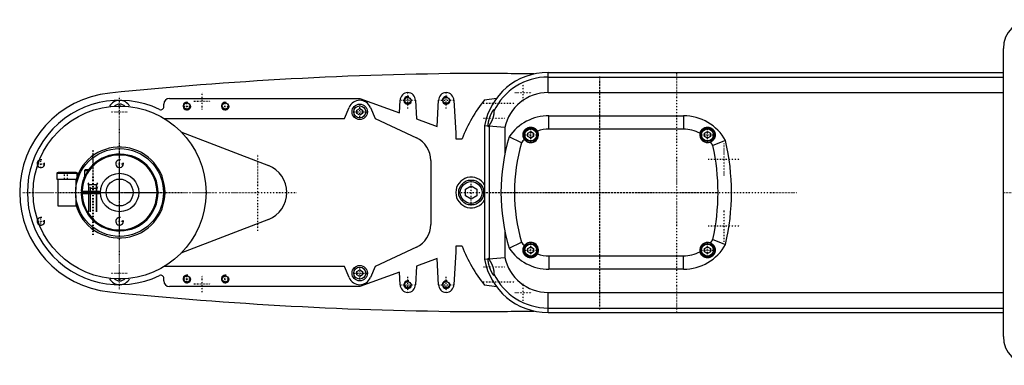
# Model space of a CAD drawing. Extents: x -602 to 168, y -90 to 90.
# Tile 1 of 2: x -602 to -89, y -90 to 90. Entities that reach past the tile are written whole.
import ezdxf

# ---------------------------------------------------------------- set-up
doc = ezdxf.new("R2010")
doc.units = 0
doc.linetypes.add('CENTER', pattern=[1.5, 0.45, -0.5, 0.05, -0.5])
for name, color, linetype in [('AM_0', 7, 'CONTINUOUS'), ('AM_10', 7, 'CONTINUOUS'), ('AM_7', 7, 'CENTER')]:
    doc.layers.add(name, color=color, linetype=linetype)

msp = doc.modelspace()

# ---------------------------------------------------------------- linework, layer by layer
at = {"layer": 'AM_0', "color": 7, "linetype": 'CONTINUOUS'}
for p, q in [((-90, -75), (-90, 75)), ((-327, 62.5), (-90, 62.5)), ((-327, 52), (-327, 62.5)), ((-327, 60.15), (-90, 60.15)), ((-327, 52), (-90, 52)), ((-524, 49), (-425, 49)), ((-425, 49), (-404.35, 41.5)), ((-404.35, 41.5), (-404, 48)), ((-396, 48), (-395.5, 38.29)), ((-384.75, 34.38), (-384, 48)), ((-376, 48), (-375, 30.84)), ((-360.01, 48.25), (-353.79, 49.11)), ((-555.38, 44.68), (-555.19, 45)), ((-544.81, 45), (-544.62, 44.68)), ((-527, 44.59), (-527, 46)), ((-433, 38.5), (-430.52, 44.34)), ((-426.5, 42.87), (-425, 43.73)), ((-426.5, 41.13), (-426.5, 42.87)), ((-425, 40.27), (-426.5, 41.13)), ((-425, 43.73), (-423.5, 42.87)), ((-423.5, 41.13), (-425, 40.27)), ((-423.5, 42.87), (-423.5, 41.13)), ((-419.48, 44.34), (-417, 38.5)), ((-526.7, 38.5), (-433, 38.5)), ((-417, 38.5), (-395.51, 28.48)), ((-395.5, 38.29), (-384.75, 34.38)), ((-326.5, 40), (-256.5, 40)), ((-326.5, 33), (-326.5, 40)), ((-256.5, 40), (-256.5, 33)), ((-518.04, 31.68), (-472.56, 13.98)), ((-375, 30.84), (-375, 28)), ((-360, 34.77), (-360, -34.77)), ((-358.14, 34.6), (-360, 34.77)), ((-349.5, 33.77), (-357.76, 34.57)), ((-357.65, 34.56), (-357.65, -34.56)), ((-349.5, 33.77), (-349.5, 19.9)), ((-337.5, 30.87), (-336, 31.73)), ((-337.5, 29.13), (-337.5, 30.87)), ((-336, 31.73), (-334.5, 30.87)), ((-334.5, 30.87), (-334.5, 29.13)), ((-256.5, 33), (-326.5, 33)), ((-245.5, 30.87), (-244, 31.73)), ((-245.5, 29.13), (-245.5, 30.87)), ((-244, 31.73), (-242.5, 30.87)), ((-242.5, 30.87), (-242.5, 29.13)), ((-375, 28), (-371.73, 28)), ((-340.82, 25.91), (-347.19, 29.03)), ((-336, 28.27), (-337.5, 29.13)), ((-334.5, 29.13), (-336, 28.27)), ((-244, 28.27), (-245.5, 29.13)), ((-242.5, 29.13), (-244, 28.27)), ((-234.58, 27.03), (-241.17, 24.44)), ((-388, 16.7), (-388, -16.7)), ((-582.5, 10.15), (-582.5, 10.3)), ((-572.69, 10.5), (-582.01, 10.5)), ((-567.75, 12), (-568.25, 11.5)), ((-568.25, 11.5), (-568.25, 8.18)), ((-568.25, 11.5), (-566.36, 11.5)), ((-567.75, 12), (-566, 12)), ((-582.6, 10), (-582.6, 7)), ((-582.6, 10), (-572.1, 10)), ((-582.6, 7), (-572.59, 7)), ((-582.15, 7), (-582.15, -7)), ((-572.8, 7), (-572.8, 1.51)), ((-572.15, 10.22), (-572.15, 10)), ((-572.1, 8.42), (-572.1, 10)), ((-569.99, 0.75), (-559.97, 0.75)), ((-566.5, 0.75), (-566.5, -0.75)), ((-561.5, -0.75), (-561.5, 0.75)), ((-370, 1.73), (-367, 3.46)), ((-370, -1.73), (-370, 1.73)), ((-367, 3.46), (-364, 1.73)), ((-364, 1.73), (-364, -1.73)), ((-572.8, -1.51), (-572.8, -7)), ((-559.97, -0.75), (-569.99, -0.75)), ((-367, -3.46), (-370, -1.73)), ((-364, -1.73), (-367, -3.46)), ((-582.15, -7), (-572.8, -7)), ((-472.56, -13.98), (-518.04, -31.68)), ((-349.5, -19.9), (-349.5, -33.77)), ((-241.17, -24.44), (-234.58, -27.03)), ((-395.51, -28.48), (-417, -38.5)), ((-371.73, -28), (-375, -28)), ((-375, -28), (-375, -30.84)), ((-347.19, -29.03), (-340.82, -25.91)), ((-337.5, -29.13), (-336, -28.27)), ((-337.5, -30.87), (-337.5, -29.13)), ((-336, -28.27), (-334.5, -29.13)), ((-334.5, -29.13), (-334.5, -30.87)), ((-245.5, -29.13), (-244, -28.27)), ((-245.5, -30.87), (-245.5, -29.13)), ((-244, -28.27), (-242.5, -29.13)), ((-242.5, -29.13), (-242.5, -30.87)), ((-384.75, -34.38), (-395.5, -38.29)), ((-384, -48), (-384.75, -34.38)), ((-375, -30.84), (-376, -48)), ((-360, -34.77), (-358.14, -34.6)), ((-357.76, -34.57), (-349.5, -33.77)), ((-336, -31.73), (-337.5, -30.87)), ((-334.5, -30.87), (-336, -31.73)), ((-326.5, -33), (-256.5, -33)), ((-326.5, -33), (-326.5, -40)), ((-256.5, -40), (-256.5, -33)), ((-244, -31.73), (-245.5, -30.87)), ((-242.5, -30.87), (-244, -31.73)), ((-433, -38.5), (-526.7, -38.5)), ((-430.52, -44.34), (-433, -38.5)), ((-426.5, -41.13), (-425, -40.27)), ((-425, -40.27), (-423.5, -41.13)), ((-417, -38.5), (-419.48, -44.34)), ((-395.5, -38.29), (-396, -48)), ((-256.5, -40), (-326.5, -40)), ((-555.19, -45), (-555.38, -44.68)), ((-544.62, -44.68), (-544.81, -45)), ((-527, -46), (-527, -44.59)), ((-426.5, -42.87), (-426.5, -41.13)), ((-425, -43.73), (-426.5, -42.87)), ((-404.35, -41.5), (-425, -49)), ((-423.5, -42.87), (-425, -43.73)), ((-423.5, -41.13), (-423.5, -42.87)), ((-404, -48), (-404.35, -41.5)), ((-425, -49), (-524, -49)), ((-353.79, -49.11), (-360.01, -48.25)), ((-327, -62.5), (-327, -52)), ((-327, -52), (-90, -52)), ((-327, -60.15), (-90, -60.15)), ((-327, -62.5), (-90, -62.5))]:
    msp.add_line(p, q, dxfattribs=at)
for points in [[(-358.14, 34.6, 0), (-358.14, 34.63, 0), (-358.15, 34.68, 0), (-358.15, 34.73, 0), (-358.15, 34.76, 0), (-358.15, 34.78, 0), (-358.15, 34.84, 0), (-358.15, 34.9, 0), (-358.15, 34.97, 0), (-358.15, 35.03, 0), (-358.15, 35.1, 0), (-358.15, 35.14, 0), (-358.15, 35.17, 0), (-358.14, 35.25, 0), (-358.14, 35.32, 0), (-358.13, 35.4, 0), (-358.12, 35.48, 0), (-358.12, 35.56, 0), (-358.11, 35.6, 0), (-358.11, 35.64, 0), (-358.1, 35.72, 0), (-358.09, 35.81, 0), (-358.08, 35.85, 0), (-358.08, 35.9, 0), (-358.07, 35.99, 0), (-358.05, 36.08, 0), (-358.05, 36.13, 0), (-358.04, 36.17, 0), (-358.02, 36.27, 0), (-358.01, 36.37, 0), (-357.99, 36.47, 0), (-357.97, 36.57, 0), (-357.95, 36.68, 0), (-357.94, 36.73, 0), (-357.93, 36.79, 0), (-357.91, 36.89, 0), (-357.89, 37, 0), (-357.87, 37.11, 0), (-357.84, 37.22, 0), (-357.82, 37.33, 0), (-357.8, 37.39, 0), (-357.79, 37.45, 0), (-357.76, 37.56, 0), (-357.73, 37.67, 0), (-357.7, 37.79, 0), (-357.67, 37.9, 0), (-357.64, 38.01, 0), (-357.63, 38.07, 0), (-357.61, 38.13, 0), (-357.58, 38.24, 0), (-357.55, 38.35, 0), (-357.51, 38.47, 0), (-357.48, 38.58, 0), (-357.44, 38.69, 0), (-357.43, 38.74, 0), (-357.41, 38.8, 0), (-357.37, 38.91, 0), (-357.34, 39.02, 0), (-357.3, 39.12, 0), (-357.26, 39.23, 0), (-357.22, 39.34, 0), (-357.2, 39.4, 0), (-357.18, 39.45, 0), (-357.14, 39.56, 0), (-357.1, 39.67, 0), (-357.08, 39.73, 0), (-357.06, 39.78, 0), (-357.02, 39.89, 0), (-356.97, 40, 0), (-356.95, 40.05, 0), (-356.93, 40.11, 0), (-356.89, 40.21, 0), (-356.84, 40.32, 0), (-356.8, 40.42, 0), (-356.75, 40.53, 0), (-356.71, 40.63, 0), (-356.68, 40.68, 0), (-356.66, 40.73, 0), (-356.62, 40.83, 0), (-356.57, 40.93, 0), (-356.52, 41.03, 0), (-356.48, 41.12, 0), (-356.43, 41.22, 0), (-356.41, 41.27, 0), (-356.38, 41.31, 0), (-356.34, 41.4, 0), (-356.29, 41.49, 0), (-356.25, 41.58, 0), (-356.2, 41.66, 0), (-356.16, 41.74, 0), (-356.14, 41.78, 0), (-356.11, 41.82, 0), (-356.07, 41.9, 0), (-356.03, 41.98, 0), (-355.99, 42.05, 0), (-355.94, 42.12, 0), (-355.9, 42.19, 0), (-355.88, 42.23, 0), (-355.86, 42.26, 0), (-355.82, 42.33, 0), (-355.78, 42.39, 0), (-355.74, 42.46, 0), (-355.7, 42.52, 0), (-355.66, 42.58, 0), (-355.64, 42.61, 0), (-355.62, 42.64, 0), (-355.58, 42.69, 0), (-355.54, 42.75, 0), (-355.52, 42.77, 0), (-355.5, 42.8, 0), (-355.47, 42.85, 0), (-355.43, 42.89, 0), (-355.41, 42.92, 0), (-355.4, 42.94, 0), (-355.36, 42.98, 0), (-355.33, 43.02, 0), (-355.3, 43.05, 0), (-355.27, 43.09, 0), (-355.24, 43.12, 0), (-355.22, 43.13, 0), (-355.21, 43.14, 0), (-355.19, 43.17, 0), (-355.16, 43.19, 0), (-355.14, 43.21, 0), (-355.12, 43.22, 0), (-355.09, 43.23, 0), (-355.09, 43.24, 0), (-355.08, 43.24, 0), (-355.06, 43.25, 0), (-355.04, 43.25, 0), (-355.04, 43.25, 0)], [(-355.14, 42.35, 0), (-355.14, 42.33, 0), (-355.14, 42.28, 0), (-355.14, 42.22, 0), (-355.14, 42.2, 0), (-355.14, 42.17, 0), (-355.15, 42.12, 0), (-355.15, 42.06, 0), (-355.15, 42.01, 0), (-355.15, 41.95, 0), (-355.15, 41.9, 0), (-355.15, 41.87, 0), (-355.15, 41.84, 0), (-355.16, 41.78, 0), (-355.16, 41.72, 0), (-355.16, 41.66, 0), (-355.17, 41.59, 0), (-355.17, 41.53, 0), (-355.18, 41.5, 0), (-355.18, 41.47, 0), (-355.18, 41.4, 0), (-355.19, 41.34, 0), (-355.19, 41.3, 0), (-355.2, 41.27, 0), (-355.2, 41.2, 0), (-355.21, 41.13, 0), (-355.21, 41.1, 0), (-355.22, 41.06, 0), (-355.23, 41, 0), (-355.24, 40.93, 0), (-355.25, 40.85, 0), (-355.26, 40.78, 0), (-355.27, 40.71, 0), (-355.27, 40.68, 0), (-355.28, 40.64, 0), (-355.29, 40.57, 0), (-355.3, 40.49, 0), (-355.32, 40.42, 0), (-355.33, 40.34, 0), (-355.34, 40.27, 0), (-355.35, 40.23, 0), (-355.36, 40.19, 0), (-355.37, 40.12, 0), (-355.39, 40.04, 0), (-355.41, 39.96, 0), (-355.42, 39.89, 0), (-355.44, 39.81, 0), (-355.45, 39.77, 0), (-355.46, 39.73, 0), (-355.48, 39.66, 0), (-355.5, 39.58, 0), (-355.52, 39.5, 0), (-355.54, 39.42, 0), (-355.56, 39.35, 0), (-355.58, 39.31, 0), (-355.59, 39.27, 0), (-355.61, 39.19, 0), (-355.63, 39.11, 0), (-355.66, 39.04, 0), (-355.68, 38.96, 0), (-355.71, 38.88, 0), (-355.72, 38.84, 0), (-355.73, 38.8, 0), (-355.76, 38.73, 0), (-355.78, 38.65, 0), (-355.8, 38.61, 0), (-355.81, 38.57, 0), (-355.84, 38.5, 0), (-355.87, 38.42, 0), (-355.88, 38.38, 0), (-355.89, 38.35, 0), (-355.92, 38.27, 0), (-355.95, 38.19, 0), (-355.98, 38.12, 0), (-356.01, 38.04, 0), (-356.04, 37.97, 0), (-356.06, 37.93, 0), (-356.07, 37.9, 0), (-356.1, 37.82, 0), (-356.14, 37.75, 0), (-356.17, 37.68, 0), (-356.2, 37.6, 0), (-356.23, 37.53, 0), (-356.25, 37.5, 0), (-356.26, 37.46, 0), (-356.3, 37.39, 0), (-356.33, 37.32, 0), (-356.36, 37.25, 0), (-356.4, 37.18, 0), (-356.43, 37.11, 0), (-356.45, 37.07, 0), (-356.46, 37.04, 0), (-356.5, 36.97, 0), (-356.53, 36.9, 0), (-356.56, 36.84, 0), (-356.6, 36.77, 0), (-356.63, 36.7, 0), (-356.65, 36.67, 0), (-356.67, 36.64, 0), (-356.7, 36.57, 0), (-356.74, 36.51, 0), (-356.77, 36.44, 0), (-356.8, 36.38, 0), (-356.84, 36.32, 0), (-356.86, 36.29, 0), (-356.87, 36.26, 0), (-356.91, 36.2, 0), (-356.94, 36.13, 0), (-356.96, 36.1, 0), (-356.98, 36.07, 0), (-357.01, 36.02, 0), (-357.04, 35.96, 0), (-357.06, 35.93, 0), (-357.08, 35.9, 0), (-357.11, 35.84, 0), (-357.14, 35.79, 0), (-357.18, 35.73, 0), (-357.21, 35.68, 0), (-357.24, 35.62, 0), (-357.26, 35.6, 0), (-357.27, 35.57, 0), (-357.31, 35.52, 0), (-357.34, 35.46, 0), (-357.37, 35.41, 0), (-357.4, 35.36, 0), (-357.43, 35.31, 0), (-357.45, 35.29, 0), (-357.46, 35.27, 0), (-357.49, 35.22, 0), (-357.52, 35.17, 0), (-357.54, 35.15, 0)], [(-355.04, 43.25, 0), (-355.03, 43.25, 0), (-355.01, 43.24, 0), (-355, 43.23, 0), (-354.99, 43.23, 0), (-354.98, 43.22, 0), (-354.98, 43.19, 0), (-354.97, 43.17, 0), (-354.97, 43.13, 0), (-354.97, 43.09, 0), (-354.97, 43.05, 0), (-354.97, 43.02, 0), (-354.98, 43, 0), (-354.99, 42.94, 0), (-355, 42.88, 0), (-355.02, 42.81, 0), (-355.03, 42.74, 0), (-355.05, 42.66, 0), (-355.06, 42.62, 0), (-355.08, 42.58, 0), (-355.1, 42.49, 0), (-355.13, 42.4, 0), (-355.14, 42.35, 0)], [(-357.95, 34.25, 0), (-357.95, 34.25, 0), (-357.97, 34.25, 0), (-357.98, 34.26, 0), (-357.98, 34.26, 0), (-357.99, 34.26, 0), (-358, 34.27, 0), (-358.01, 34.28, 0), (-358.02, 34.3, 0), (-358.03, 34.31, 0), (-358.04, 34.33, 0), (-358.05, 34.34, 0), (-358.05, 34.35, 0), (-358.06, 34.37, 0), (-358.07, 34.4, 0), (-358.09, 34.42, 0), (-358.1, 34.45, 0), (-358.11, 34.48, 0), (-358.11, 34.5, 0), (-358.12, 34.51, 0), (-358.13, 34.55, 0), (-358.14, 34.58, 0), (-358.14, 34.6, 0)], [(-357.76, 34.57, 0), (-357.77, 34.55, 0), (-357.78, 34.52, 0), (-357.79, 34.49, 0), (-357.79, 34.47, 0), (-357.8, 34.46, 0), (-357.81, 34.43, 0), (-357.82, 34.4, 0), (-357.83, 34.38, 0), (-357.84, 34.36, 0), (-357.85, 34.34, 0), (-357.86, 34.33, 0), (-357.86, 34.32, 0), (-357.87, 34.31, 0), (-357.88, 34.29, 0), (-357.89, 34.28, 0), (-357.9, 34.27, 0), (-357.91, 34.26, 0), (-357.92, 34.26, 0), (-357.92, 34.26, 0), (-357.93, 34.25, 0), (-357.94, 34.25, 0), (-357.95, 34.25, 0)], [(-357.54, 35.15, 0), (-357.54, 35.13, 0), (-357.56, 35.09, 0), (-357.57, 35.05, 0), (-357.58, 35.04, 0), (-357.58, 35.02, 0), (-357.6, 34.98, 0), (-357.61, 34.95, 0), (-357.62, 34.91, 0), (-357.64, 34.88, 0), (-357.65, 34.84, 0), (-357.66, 34.83, 0), (-357.66, 34.81, 0), (-357.67, 34.78, 0), (-357.69, 34.75, 0), (-357.7, 34.72, 0), (-357.71, 34.69, 0), (-357.72, 34.66, 0), (-357.73, 34.65, 0), (-357.74, 34.63, 0), (-357.75, 34.61, 0), (-357.76, 34.58, 0), (-357.76, 34.57, 0)], [(-339.27, 27.69, 0), (-339.3, 27.74, 0), (-339.37, 27.84, 0), (-339.43, 27.95, 0), (-339.46, 28, 0), (-339.49, 28.05, 0), (-339.55, 28.16, 0), (-339.61, 28.27, 0), (-339.66, 28.38, 0), (-339.7, 28.49, 0), (-339.75, 28.6, 0), (-339.77, 28.66, 0), (-339.79, 28.72, 0), (-339.83, 28.83, 0), (-339.86, 28.95, 0), (-339.89, 29.06, 0), (-339.92, 29.18, 0), (-339.94, 29.3, 0), (-339.95, 29.36, 0), (-339.96, 29.42, 0), (-339.97, 29.53, 0), (-339.98, 29.65, 0), (-339.99, 29.71, 0), (-339.99, 29.77, 0), (-340, 29.89, 0), (-340, 30.01, 0), (-340, 30.07, 0), (-340, 30.13, 0), (-339.99, 30.25, 0), (-339.98, 30.37, 0), (-339.97, 30.48, 0), (-339.95, 30.6, 0), (-339.94, 30.72, 0), (-339.92, 30.78, 0), (-339.91, 30.83, 0), (-339.89, 30.95, 0), (-339.86, 31.06, 0), (-339.82, 31.18, 0), (-339.79, 31.29, 0), (-339.75, 31.4, 0), (-339.73, 31.46, 0), (-339.7, 31.51, 0), (-339.66, 31.62, 0), (-339.61, 31.73, 0), (-339.55, 31.84, 0), (-339.5, 31.94, 0), (-339.44, 32.05, 0), (-339.41, 32.1, 0), (-339.37, 32.15, 0), (-339.31, 32.25, 0), (-339.24, 32.35, 0), (-339.17, 32.44, 0), (-339.09, 32.54, 0), (-339.01, 32.63, 0), (-338.97, 32.67, 0), (-338.93, 32.72, 0), (-338.85, 32.81, 0), (-338.76, 32.89, 0), (-338.67, 32.97, 0), (-338.58, 33.05, 0), (-338.49, 33.13, 0), (-338.44, 33.17, 0), (-338.39, 33.21, 0), (-338.29, 33.28, 0), (-338.19, 33.34, 0), (-338.14, 33.38, 0), (-338.09, 33.41, 0), (-337.99, 33.47, 0), (-337.88, 33.53, 0), (-337.83, 33.56, 0), (-337.77, 33.59, 0), (-337.66, 33.64, 0), (-337.55, 33.69, 0), (-337.44, 33.73, 0), (-337.32, 33.78, 0), (-337.21, 33.81, 0), (-337.15, 33.83, 0), (-337.09, 33.85, 0), (-336.98, 33.88, 0), (-336.86, 33.91, 0), (-336.74, 33.93, 0), (-336.62, 33.95, 0), (-336.5, 33.97, 0), (-336.44, 33.98, 0), (-336.38, 33.98, 0), (-336.27, 33.99, 0), (-336.15, 34, 0), (-336.03, 34, 0), (-335.91, 34, 0), (-335.79, 33.99, 0), (-335.73, 33.99, 0), (-335.67, 33.99, 0), (-335.55, 33.97, 0), (-335.43, 33.96, 0), (-335.32, 33.94, 0), (-335.2, 33.92, 0), (-335.08, 33.89, 0), (-335.03, 33.88, 0), (-334.97, 33.86, 0), (-334.86, 33.83, 0), (-334.74, 33.8, 0), (-334.63, 33.76, 0), (-334.52, 33.72, 0), (-334.41, 33.67, 0), (-334.35, 33.65, 0), (-334.3, 33.62, 0), (-334.19, 33.57, 0), (-334.09, 33.51, 0), (-334.04, 33.48, 0), (-333.98, 33.46, 0), (-333.88, 33.39, 0), (-333.78, 33.33, 0), (-333.73, 33.29, 0), (-333.68, 33.26, 0), (-333.59, 33.19, 0), (-333.49, 33.12, 0), (-333.4, 33.04, 0), (-333.31, 32.96, 0), (-333.22, 32.88, 0), (-333.18, 32.83, 0), (-333.13, 32.79, 0), (-333.05, 32.7, 0), (-332.97, 32.61, 0), (-332.89, 32.52, 0), (-332.82, 32.42, 0), (-332.75, 32.33, 0), (-332.71, 32.28, 0), (-332.68, 32.23, 0), (-332.61, 32.12, 0), (-332.55, 32.02, 0), (-332.52, 31.96, 0)], [(-247.91, 30.82, 0), (-247.9, 30.9, 0), (-247.86, 31.07, 0), (-247.81, 31.23, 0), (-247.78, 31.31, 0), (-247.75, 31.39, 0), (-247.69, 31.55, 0), (-247.62, 31.7, 0), (-247.55, 31.85, 0), (-247.47, 31.99, 0), (-247.38, 32.14, 0), (-247.34, 32.21, 0), (-247.29, 32.27, 0), (-247.2, 32.41, 0), (-247.09, 32.53, 0), (-246.99, 32.66, 0), (-246.88, 32.78, 0), (-246.77, 32.89, 0), (-246.71, 32.94, 0), (-246.65, 33, 0), (-246.53, 33.1, 0), (-246.41, 33.19, 0), (-246.34, 33.24, 0), (-246.28, 33.29, 0), (-246.15, 33.37, 0), (-246.02, 33.45, 0), (-245.95, 33.49, 0), (-245.89, 33.53, 0), (-245.75, 33.6, 0), (-245.61, 33.66, 0), (-245.47, 33.72, 0), (-245.33, 33.77, 0), (-245.19, 33.82, 0), (-245.12, 33.84, 0), (-245.04, 33.86, 0), (-244.9, 33.9, 0), (-244.75, 33.93, 0), (-244.61, 33.95, 0), (-244.46, 33.97, 0), (-244.31, 33.99, 0), (-244.24, 33.99, 0), (-244.17, 34, 0), (-244.02, 34, 0), (-243.88, 34, 0), (-243.73, 33.99, 0), (-243.59, 33.98, 0), (-243.45, 33.96, 0), (-243.38, 33.95, 0), (-243.31, 33.94, 0), (-243.17, 33.91, 0), (-243.03, 33.88, 0), (-242.89, 33.84, 0), (-242.75, 33.8, 0), (-242.61, 33.75, 0), (-242.54, 33.73, 0), (-242.48, 33.7, 0), (-242.34, 33.64, 0), (-242.2, 33.57, 0), (-242.07, 33.5, 0), (-241.94, 33.43, 0), (-241.81, 33.35, 0), (-241.75, 33.31, 0), (-241.69, 33.26, 0), (-241.57, 33.17, 0), (-241.45, 33.08, 0), (-241.39, 33.03, 0), (-241.33, 32.98, 0), (-241.22, 32.87, 0), (-241.11, 32.77, 0), (-241.06, 32.71, 0), (-241.01, 32.66, 0), (-240.91, 32.54, 0), (-240.82, 32.43, 0), (-240.73, 32.31, 0), (-240.65, 32.19, 0), (-240.57, 32.06, 0), (-240.54, 32, 0), (-240.5, 31.94, 0), (-240.43, 31.81, 0), (-240.37, 31.68, 0), (-240.31, 31.54, 0), (-240.26, 31.41, 0), (-240.21, 31.27, 0), (-240.19, 31.2, 0), (-240.16, 31.13, 0), (-240.13, 30.99, 0), (-240.09, 30.85, 0), (-240.06, 30.71, 0), (-240.04, 30.56, 0), (-240.02, 30.42, 0), (-240.02, 30.35, 0), (-240.01, 30.27, 0), (-240, 30.13, 0), (-240, 29.98, 0), (-240, 29.83, 0), (-240.01, 29.69, 0), (-240.03, 29.54, 0), (-240.04, 29.47, 0), (-240.05, 29.4, 0), (-240.07, 29.25, 0), (-240.1, 29.11, 0), (-240.14, 28.96, 0), (-240.18, 28.82, 0), (-240.23, 28.68, 0), (-240.25, 28.61, 0), (-240.28, 28.54, 0), (-240.34, 28.4, 0), (-240.4, 28.26, 0), (-240.43, 28.19, 0), (-240.47, 28.12, 0), (-240.54, 27.99, 0), (-240.62, 27.86, 0), (-240.66, 27.79, 0), (-240.71, 27.73, 0), (-240.8, 27.6, 0), (-240.89, 27.48, 0), (-241, 27.36, 0), (-241.1, 27.24, 0), (-241.21, 27.13, 0), (-241.27, 27.08, 0), (-241.33, 27.02, 0), (-241.45, 26.92, 0), (-241.58, 26.82, 0), (-241.71, 26.72, 0), (-241.84, 26.63, 0), (-241.98, 26.55, 0), (-242.05, 26.51, 0), (-242.12, 26.47, 0), (-242.26, 26.4, 0), (-242.41, 26.33, 0), (-242.49, 26.3, 0)], [(-582.44, 10.27, 0), (-582.43, 10.28, 0), (-582.42, 10.31, 0), (-582.4, 10.33, 0), (-582.39, 10.34, 0), (-582.38, 10.35, 0), (-582.36, 10.37, 0), (-582.34, 10.39, 0), (-582.32, 10.4, 0), (-582.29, 10.42, 0), (-582.27, 10.43, 0), (-582.25, 10.44, 0), (-582.24, 10.45, 0), (-582.22, 10.46, 0), (-582.19, 10.47, 0), (-582.17, 10.48, 0), (-582.14, 10.48, 0), (-582.11, 10.49, 0), (-582.1, 10.49, 0), (-582.08, 10.5, 0), (-582.05, 10.5, 0), (-582.03, 10.5, 0), (-582.01, 10.5, 0)], [(-572.69, 10.5, 0), (-572.68, 10.5, 0), (-572.68, 10.5, 0), (-572.67, 10.5, 0), (-572.66, 10.5, 0), (-572.66, 10.5, 0), (-572.65, 10.5, 0), (-572.65, 10.5, 0), (-572.64, 10.5, 0), (-572.63, 10.5, 0), (-572.62, 10.5, 0), (-572.62, 10.5, 0), (-572.62, 10.5, 0), (-572.61, 10.49, 0), (-572.6, 10.49, 0), (-572.6, 10.49, 0), (-572.59, 10.49, 0), (-572.58, 10.49, 0), (-572.58, 10.49, 0), (-572.57, 10.49, 0), (-572.57, 10.49, 0), (-572.56, 10.48, 0), (-572.55, 10.48, 0), (-572.55, 10.48, 0), (-572.54, 10.48, 0), (-572.54, 10.48, 0), (-572.53, 10.48, 0), (-572.53, 10.48, 0), (-572.52, 10.47, 0), (-572.52, 10.47, 0), (-572.51, 10.47, 0), (-572.5, 10.47, 0), (-572.5, 10.46, 0), (-572.49, 10.46, 0), (-572.49, 10.46, 0), (-572.48, 10.46, 0), (-572.48, 10.46, 0), (-572.47, 10.45, 0), (-572.46, 10.45, 0), (-572.46, 10.45, 0), (-572.45, 10.44, 0), (-572.45, 10.44, 0), (-572.44, 10.44, 0), (-572.44, 10.44, 0), (-572.43, 10.43, 0), (-572.42, 10.43, 0), (-572.42, 10.42, 0), (-572.41, 10.42, 0), (-572.41, 10.42, 0), (-572.41, 10.42, 0), (-572.4, 10.41, 0), (-572.39, 10.41, 0), (-572.39, 10.4, 0), (-572.38, 10.4, 0), (-572.38, 10.4, 0), (-572.37, 10.4, 0), (-572.37, 10.39, 0), (-572.36, 10.39, 0), (-572.36, 10.38, 0), (-572.35, 10.38, 0), (-572.35, 10.37, 0), (-572.34, 10.37, 0), (-572.34, 10.37, 0), (-572.34, 10.36, 0), (-572.33, 10.36, 0), (-572.33, 10.35, 0), (-572.33, 10.35, 0), (-572.32, 10.35, 0), (-572.32, 10.34, 0), (-572.31, 10.34, 0), (-572.31, 10.34, 0), (-572.31, 10.33, 0), (-572.3, 10.33, 0), (-572.3, 10.32, 0), (-572.29, 10.32, 0), (-572.29, 10.31, 0), (-572.28, 10.31, 0), (-572.28, 10.3, 0), (-572.28, 10.3, 0), (-572.27, 10.29, 0), (-572.27, 10.29, 0), (-572.26, 10.28, 0), (-572.26, 10.27, 0), (-572.26, 10.27, 0), (-572.26, 10.27, 0), (-572.25, 10.26, 0), (-572.25, 10.25, 0), (-572.24, 10.25, 0), (-572.24, 10.24, 0), (-572.24, 10.23, 0), (-572.24, 10.23, 0), (-572.23, 10.23, 0), (-572.23, 10.22, 0), (-572.23, 10.22, 0), (-572.22, 10.21, 0), (-572.22, 10.2, 0), (-572.22, 10.2, 0), (-572.22, 10.19, 0), (-572.22, 10.19, 0), (-572.21, 10.18, 0), (-572.21, 10.18, 0), (-572.21, 10.17, 0), (-572.21, 10.16, 0), (-572.2, 10.16, 0), (-572.2, 10.15, 0), (-572.2, 10.15, 0), (-572.2, 10.14, 0), (-572.2, 10.13, 0), (-572.2, 10.13, 0), (-572.19, 10.13, 0), (-572.19, 10.12, 0), (-572.19, 10.11, 0), (-572.19, 10.11, 0), (-572.19, 10.11, 0), (-572.19, 10.1, 0), (-572.19, 10.09, 0), (-572.18, 10.08, 0), (-572.18, 10.08, 0), (-572.18, 10.07, 0), (-572.18, 10.07, 0), (-572.18, 10.06, 0), (-572.18, 10.05, 0), (-572.18, 10.05, 0), (-572.18, 10.04, 0), (-572.18, 10.03, 0), (-572.18, 10.02, 0), (-572.18, 10.02, 0), (-572.18, 10.02, 0), (-572.18, 10.01, 0), (-572.18, 10, 0), (-572.18, 10, 0)], [(-566, 12, 0), (-565.95, 12.07, 0), (-565.85, 12.2, 0), (-565.74, 12.34, 0), (-565.69, 12.4, 0), (-565.64, 12.47, 0), (-565.53, 12.6, 0), (-565.42, 12.73, 0), (-565.31, 12.86, 0), (-565.2, 12.99, 0), (-565.09, 13.12, 0), (-565.04, 13.19, 0), (-564.98, 13.25, 0), (-564.87, 13.38, 0), (-564.75, 13.5, 0), (-564.64, 13.63, 0), (-564.52, 13.75, 0), (-564.41, 13.87, 0), (-564.35, 13.93, 0), (-564.29, 13.99, 0), (-564.17, 14.11, 0), (-564.06, 14.23, 0), (-564, 14.28, 0)], [(-582.5, 10.15, 0), (-582.5, 10.15, 0), (-582.5, 10.16, 0), (-582.49, 10.16, 0), (-582.49, 10.17, 0)], [(-568.5, 7.6, 0), (-568.5, 7.6, 0), (-568.5, 7.6, 0), (-568.49, 7.61, 0), (-568.49, 7.62, 0), (-568.49, 7.63, 0), (-568.48, 7.64, 0), (-568.47, 7.67, 0), (-568.46, 7.69, 0), (-568.45, 7.72, 0), (-568.44, 7.75, 0), (-568.43, 7.77, 0), (-568.42, 7.78, 0), (-568.41, 7.82, 0), (-568.39, 7.86, 0), (-568.37, 7.9, 0), (-568.35, 7.95, 0), (-568.33, 8, 0), (-568.32, 8.02, 0), (-568.31, 8.05, 0), (-568.29, 8.1, 0), (-568.26, 8.15, 0), (-568.25, 8.18, 0)], [(-561.5, -16.36, 0), (-561.5, -16.36, 0), (-561.5, -16.36, 0), (-561.51, -16.36, 0), (-561.51, -16.35, 0), (-561.52, -16.35, 0), (-561.53, -16.34, 0), (-561.55, -16.33, 0), (-561.56, -16.32, 0), (-561.59, -16.3, 0), (-561.61, -16.29, 0), (-561.62, -16.28, 0), (-561.64, -16.27, 0), (-561.67, -16.24, 0), (-561.7, -16.22, 0), (-561.73, -16.2, 0), (-561.77, -16.17, 0), (-561.81, -16.14, 0), (-561.83, -16.12, 0), (-561.85, -16.11, 0), (-561.9, -16.08, 0), (-561.94, -16.04, 0), (-561.97, -16.02, 0), (-561.99, -16.01, 0), (-562.04, -15.97, 0), (-562.09, -15.93, 0), (-562.12, -15.91, 0), (-562.14, -15.89, 0), (-562.19, -15.85, 0), (-562.25, -15.81, 0), (-562.3, -15.77, 0), (-562.36, -15.73, 0), (-562.41, -15.68, 0), (-562.44, -15.66, 0), (-562.47, -15.63, 0), (-562.53, -15.59, 0), (-562.59, -15.54, 0), (-562.65, -15.49, 0), (-562.72, -15.44, 0), (-562.78, -15.38, 0), (-562.81, -15.36, 0), (-562.85, -15.33, 0), (-562.91, -15.28, 0), (-562.98, -15.22, 0), (-563.04, -15.16, 0), (-563.11, -15.11, 0), (-563.17, -15.05, 0), (-563.21, -15.02, 0), (-563.24, -14.99, 0), (-563.31, -14.93, 0), (-563.37, -14.87, 0), (-563.44, -14.81, 0), (-563.5, -14.75, 0), (-563.57, -14.69, 0), (-563.6, -14.66, 0), (-563.64, -14.63, 0), (-563.7, -14.57, 0), (-563.77, -14.51, 0), (-563.83, -14.45, 0), (-563.89, -14.39, 0), (-563.95, -14.33, 0), (-563.98, -14.3, 0), (-564.02, -14.27, 0), (-564.08, -14.21, 0), (-564.14, -14.15, 0), (-564.17, -14.12, 0), (-564.2, -14.08, 0), (-564.26, -14.02, 0), (-564.32, -13.96, 0), (-564.35, -13.93, 0), (-564.38, -13.9, 0), (-564.45, -13.83, 0), (-564.51, -13.77, 0), (-564.57, -13.7, 0), (-564.63, -13.64, 0), (-564.69, -13.57, 0), (-564.72, -13.54, 0), (-564.75, -13.5, 0), (-564.81, -13.44, 0), (-564.87, -13.37, 0), (-564.93, -13.31, 0), (-564.99, -13.24, 0), (-565.05, -13.17, 0), (-565.08, -13.14, 0), (-565.11, -13.11, 0), (-565.16, -13.04, 0), (-565.22, -12.98, 0), (-565.27, -12.91, 0), (-565.33, -12.85, 0), (-565.38, -12.78, 0), (-565.41, -12.75, 0), (-565.44, -12.72, 0), (-565.49, -12.65, 0), (-565.54, -12.59, 0), (-565.59, -12.53, 0), (-565.64, -12.47, 0), (-565.69, -12.41, 0), (-565.71, -12.38, 0), (-565.73, -12.35, 0), (-565.78, -12.29, 0), (-565.83, -12.23, 0), (-565.87, -12.17, 0), (-565.91, -12.12, 0), (-565.95, -12.06, 0), (-565.97, -12.03, 0), (-565.99, -12.01, 0), (-566.04, -11.95, 0), (-566.08, -11.9, 0), (-566.1, -11.87, 0), (-566.11, -11.85, 0), (-566.15, -11.79, 0), (-566.19, -11.74, 0), (-566.21, -11.72, 0), (-566.23, -11.69, 0), (-566.26, -11.65, 0), (-566.29, -11.6, 0), (-566.32, -11.56, 0), (-566.35, -11.52, 0), (-566.38, -11.48, 0), (-566.39, -11.46, 0), (-566.4, -11.45, 0), (-566.42, -11.42, 0), (-566.44, -11.39, 0), (-566.46, -11.37, 0), (-566.47, -11.34, 0), (-566.48, -11.33, 0), (-566.49, -11.32, 0), (-566.49, -11.32, 0), (-566.5, -11.31, 0), (-566.5, -11.3, 0), (-566.5, -11.3, 0)], [(-332.52, -31.96, 0), (-332.55, -32.02, 0), (-332.61, -32.12, 0), (-332.68, -32.22, 0), (-332.71, -32.28, 0), (-332.75, -32.33, 0), (-332.82, -32.42, 0), (-332.89, -32.52, 0), (-332.97, -32.61, 0), (-333.05, -32.7, 0), (-333.13, -32.79, 0), (-333.18, -32.83, 0), (-333.22, -32.88, 0), (-333.31, -32.96, 0), (-333.4, -33.04, 0), (-333.49, -33.12, 0), (-333.59, -33.19, 0), (-333.68, -33.26, 0), (-333.73, -33.29, 0), (-333.78, -33.33, 0), (-333.88, -33.39, 0), (-333.98, -33.45, 0), (-334.03, -33.48, 0), (-334.09, -33.51, 0), (-334.19, -33.57, 0), (-334.3, -33.62, 0), (-334.35, -33.65, 0), (-334.41, -33.67, 0), (-334.52, -33.71, 0), (-334.63, -33.76, 0), (-334.74, -33.8, 0), (-334.85, -33.83, 0), (-334.97, -33.86, 0), (-335.02, -33.88, 0), (-335.08, -33.89, 0), (-335.2, -33.92, 0), (-335.31, -33.94, 0), (-335.43, -33.96, 0), (-335.55, -33.97, 0), (-335.67, -33.99, 0), (-335.73, -33.99, 0), (-335.78, -33.99, 0), (-335.9, -34, 0), (-336.02, -34, 0), (-336.14, -34, 0), (-336.26, -33.99, 0), (-336.38, -33.98, 0), (-336.44, -33.98, 0), (-336.5, -33.97, 0), (-336.62, -33.95, 0), (-336.74, -33.93, 0), (-336.85, -33.91, 0), (-336.97, -33.88, 0), (-337.09, -33.85, 0), (-337.15, -33.83, 0), (-337.2, -33.81, 0), (-337.32, -33.78, 0), (-337.43, -33.73, 0), (-337.55, -33.69, 0), (-337.66, -33.64, 0), (-337.77, -33.59, 0), (-337.82, -33.56, 0), (-337.88, -33.53, 0), (-337.98, -33.47, 0), (-338.09, -33.41, 0), (-338.14, -33.38, 0), (-338.19, -33.35, 0), (-338.29, -33.28, 0), (-338.39, -33.21, 0), (-338.44, -33.17, 0), (-338.49, -33.13, 0), (-338.58, -33.06, 0), (-338.67, -32.98, 0), (-338.76, -32.89, 0), (-338.85, -32.81, 0), (-338.93, -32.72, 0), (-338.97, -32.68, 0), (-339.01, -32.63, 0), (-339.09, -32.54, 0), (-339.17, -32.45, 0), (-339.24, -32.35, 0), (-339.31, -32.25, 0), (-339.37, -32.15, 0), (-339.4, -32.1, 0), (-339.44, -32.05, 0), (-339.49, -31.95, 0), (-339.55, -31.84, 0), (-339.6, -31.73, 0), (-339.65, -31.63, 0), (-339.7, -31.52, 0), (-339.72, -31.46, 0), (-339.75, -31.41, 0), (-339.79, -31.29, 0), (-339.82, -31.18, 0), (-339.86, -31.07, 0), (-339.89, -30.95, 0), (-339.91, -30.84, 0), (-339.92, -30.78, 0), (-339.93, -30.72, 0), (-339.95, -30.6, 0), (-339.97, -30.49, 0), (-339.98, -30.37, 0), (-339.99, -30.25, 0), (-340, -30.13, 0), (-340, -30.07, 0), (-340, -30.01, 0), (-340, -29.89, 0), (-339.99, -29.77, 0), (-339.99, -29.71, 0), (-339.99, -29.65, 0), (-339.97, -29.54, 0), (-339.96, -29.42, 0), (-339.95, -29.36, 0), (-339.94, -29.3, 0), (-339.92, -29.18, 0), (-339.89, -29.06, 0), (-339.86, -28.95, 0), (-339.83, -28.83, 0), (-339.79, -28.72, 0), (-339.77, -28.66, 0), (-339.75, -28.6, 0), (-339.7, -28.49, 0), (-339.66, -28.38, 0), (-339.61, -28.27, 0), (-339.55, -28.16, 0), (-339.49, -28.05, 0), (-339.46, -28, 0), (-339.43, -27.95, 0), (-339.37, -27.84, 0), (-339.3, -27.74, 0), (-339.27, -27.69, 0)], [(-242.49, -26.3, 0), (-242.41, -26.33, 0), (-242.26, -26.4, 0), (-242.1, -26.48, 0), (-242.03, -26.52, 0), (-241.96, -26.56, 0), (-241.81, -26.65, 0), (-241.68, -26.74, 0), (-241.54, -26.84, 0), (-241.41, -26.95, 0), (-241.29, -27.06, 0), (-241.23, -27.11, 0), (-241.17, -27.17, 0), (-241.06, -27.29, 0), (-240.95, -27.41, 0), (-240.85, -27.54, 0), (-240.75, -27.67, 0), (-240.66, -27.8, 0), (-240.62, -27.87, 0), (-240.58, -27.93, 0), (-240.5, -28.07, 0), (-240.42, -28.21, 0), (-240.39, -28.28, 0), (-240.36, -28.35, 0), (-240.3, -28.49, 0), (-240.24, -28.64, 0), (-240.21, -28.71, 0), (-240.19, -28.78, 0), (-240.15, -28.93, 0), (-240.11, -29.08, 0), (-240.08, -29.22, 0), (-240.05, -29.37, 0), (-240.03, -29.52, 0), (-240.02, -29.6, 0), (-240.01, -29.67, 0), (-240, -29.82, 0), (-240, -29.97, 0), (-240, -30.12, 0), (-240.01, -30.27, 0), (-240.02, -30.41, 0), (-240.03, -30.48, 0), (-240.04, -30.56, 0), (-240.06, -30.7, 0), (-240.09, -30.84, 0), (-240.12, -30.98, 0), (-240.16, -31.12, 0), (-240.2, -31.26, 0), (-240.23, -31.33, 0), (-240.25, -31.39, 0), (-240.3, -31.52, 0), (-240.36, -31.66, 0), (-240.42, -31.79, 0), (-240.49, -31.91, 0), (-240.56, -32.04, 0), (-240.6, -32.1, 0), (-240.64, -32.17, 0), (-240.72, -32.29, 0), (-240.81, -32.41, 0), (-240.9, -32.53, 0), (-241, -32.64, 0), (-241.1, -32.76, 0), (-241.15, -32.81, 0), (-241.21, -32.86, 0), (-241.32, -32.97, 0), (-241.43, -33.07, 0), (-241.49, -33.11, 0), (-241.55, -33.16, 0), (-241.67, -33.25, 0), (-241.8, -33.34, 0), (-241.86, -33.38, 0), (-241.93, -33.42, 0), (-242.06, -33.5, 0), (-242.19, -33.57, 0), (-242.32, -33.63, 0), (-242.45, -33.69, 0), (-242.59, -33.74, 0), (-242.66, -33.77, 0), (-242.73, -33.79, 0), (-242.87, -33.84, 0), (-243.01, -33.87, 0), (-243.15, -33.91, 0), (-243.29, -33.94, 0), (-243.43, -33.96, 0), (-243.5, -33.97, 0), (-243.58, -33.98, 0), (-243.72, -33.99, 0), (-243.87, -34, 0), (-244.01, -34, 0), (-244.16, -34, 0), (-244.3, -33.99, 0), (-244.38, -33.98, 0), (-244.45, -33.97, 0), (-244.6, -33.96, 0), (-244.74, -33.93, 0), (-244.88, -33.9, 0), (-245.03, -33.87, 0), (-245.17, -33.83, 0), (-245.24, -33.8, 0), (-245.31, -33.78, 0), (-245.45, -33.73, 0), (-245.58, -33.67, 0), (-245.72, -33.61, 0), (-245.85, -33.55, 0), (-245.98, -33.47, 0), (-246.05, -33.44, 0), (-246.11, -33.4, 0), (-246.24, -33.32, 0), (-246.36, -33.23, 0), (-246.42, -33.18, 0), (-246.48, -33.14, 0), (-246.6, -33.04, 0), (-246.72, -32.94, 0), (-246.77, -32.88, 0), (-246.83, -32.83, 0), (-246.94, -32.72, 0), (-247.04, -32.6, 0), (-247.14, -32.48, 0), (-247.23, -32.35, 0), (-247.32, -32.22, 0), (-247.37, -32.16, 0), (-247.41, -32.09, 0), (-247.49, -31.95, 0), (-247.57, -31.81, 0), (-247.64, -31.66, 0), (-247.7, -31.52, 0), (-247.76, -31.37, 0), (-247.79, -31.29, 0), (-247.81, -31.21, 0), (-247.86, -31.06, 0), (-247.9, -30.9, 0), (-247.91, -30.82, 0)], [(-355.04, -43.25, 0), (-355.04, -43.25, 0), (-355.06, -43.25, 0), (-355.08, -43.24, 0), (-355.09, -43.24, 0), (-355.09, -43.23, 0), (-355.12, -43.22, 0), (-355.14, -43.21, 0), (-355.16, -43.19, 0), (-355.19, -43.17, 0), (-355.21, -43.14, 0), (-355.22, -43.13, 0), (-355.24, -43.12, 0), (-355.27, -43.09, 0), (-355.3, -43.05, 0), (-355.33, -43.02, 0), (-355.36, -42.98, 0), (-355.4, -42.94, 0), (-355.41, -42.92, 0), (-355.43, -42.89, 0), (-355.47, -42.85, 0), (-355.5, -42.8, 0), (-355.52, -42.77, 0), (-355.54, -42.75, 0), (-355.58, -42.69, 0), (-355.62, -42.64, 0), (-355.64, -42.61, 0), (-355.66, -42.58, 0), (-355.7, -42.52, 0), (-355.74, -42.46, 0), (-355.78, -42.39, 0), (-355.82, -42.33, 0), (-355.86, -42.26, 0), (-355.88, -42.23, 0), (-355.9, -42.19, 0), (-355.94, -42.12, 0), (-355.99, -42.05, 0), (-356.03, -41.98, 0), (-356.07, -41.9, 0), (-356.11, -41.82, 0), (-356.14, -41.78, 0), (-356.16, -41.74, 0), (-356.2, -41.66, 0), (-356.25, -41.58, 0), (-356.29, -41.49, 0), (-356.34, -41.4, 0), (-356.38, -41.31, 0), (-356.41, -41.27, 0), (-356.43, -41.22, 0), (-356.48, -41.12, 0), (-356.52, -41.03, 0), (-356.57, -40.93, 0), (-356.62, -40.83, 0), (-356.66, -40.73, 0), (-356.68, -40.68, 0), (-356.71, -40.63, 0), (-356.75, -40.53, 0), (-356.8, -40.42, 0), (-356.84, -40.32, 0), (-356.89, -40.21, 0), (-356.93, -40.11, 0), (-356.95, -40.05, 0), (-356.97, -40, 0), (-357.02, -39.89, 0), (-357.06, -39.78, 0), (-357.08, -39.73, 0), (-357.1, -39.67, 0), (-357.14, -39.56, 0), (-357.18, -39.45, 0), (-357.2, -39.4, 0), (-357.22, -39.34, 0), (-357.26, -39.23, 0), (-357.3, -39.12, 0), (-357.34, -39.02, 0), (-357.37, -38.91, 0), (-357.41, -38.8, 0), (-357.43, -38.74, 0), (-357.44, -38.69, 0), (-357.48, -38.58, 0), (-357.51, -38.47, 0), (-357.55, -38.35, 0), (-357.58, -38.24, 0), (-357.61, -38.13, 0), (-357.63, -38.07, 0), (-357.64, -38.01, 0), (-357.67, -37.9, 0), (-357.7, -37.79, 0), (-357.73, -37.67, 0), (-357.76, -37.56, 0), (-357.79, -37.45, 0), (-357.8, -37.39, 0), (-357.82, -37.33, 0), (-357.84, -37.22, 0), (-357.87, -37.11, 0), (-357.89, -37, 0), (-357.91, -36.89, 0), (-357.93, -36.79, 0), (-357.94, -36.73, 0), (-357.95, -36.68, 0), (-357.97, -36.57, 0), (-357.99, -36.47, 0), (-358.01, -36.37, 0), (-358.02, -36.27, 0), (-358.04, -36.17, 0), (-358.05, -36.13, 0), (-358.05, -36.08, 0), (-358.07, -35.99, 0), (-358.08, -35.9, 0), (-358.08, -35.85, 0), (-358.09, -35.81, 0), (-358.1, -35.72, 0), (-358.11, -35.64, 0), (-358.11, -35.6, 0), (-358.12, -35.56, 0), (-358.12, -35.48, 0), (-358.13, -35.4, 0), (-358.14, -35.32, 0), (-358.14, -35.25, 0), (-358.15, -35.17, 0), (-358.15, -35.14, 0), (-358.15, -35.1, 0), (-358.15, -35.03, 0), (-358.15, -34.97, 0), (-358.15, -34.9, 0), (-358.15, -34.84, 0), (-358.15, -34.78, 0), (-358.15, -34.76, 0), (-358.15, -34.73, 0), (-358.15, -34.68, 0), (-358.14, -34.63, 0), (-358.14, -34.6, 0)], [(-358.14, -34.6, 0), (-358.14, -34.58, 0), (-358.13, -34.55, 0), (-358.12, -34.51, 0), (-358.11, -34.5, 0), (-358.11, -34.48, 0), (-358.1, -34.45, 0), (-358.09, -34.42, 0), (-358.07, -34.4, 0), (-358.06, -34.37, 0), (-358.05, -34.35, 0), (-358.05, -34.34, 0), (-358.04, -34.33, 0), (-358.03, -34.31, 0), (-358.02, -34.3, 0), (-358.01, -34.28, 0), (-358, -34.27, 0), (-357.99, -34.26, 0), (-357.98, -34.26, 0), (-357.98, -34.26, 0), (-357.97, -34.25, 0), (-357.95, -34.25, 0), (-357.95, -34.25, 0)], [(-357.95, -34.25, 0), (-357.94, -34.25, 0), (-357.93, -34.25, 0), (-357.92, -34.26, 0), (-357.92, -34.26, 0), (-357.91, -34.26, 0), (-357.9, -34.27, 0), (-357.89, -34.28, 0), (-357.88, -34.29, 0), (-357.87, -34.31, 0), (-357.86, -34.32, 0), (-357.86, -34.33, 0), (-357.85, -34.34, 0), (-357.84, -34.36, 0), (-357.83, -34.38, 0), (-357.82, -34.4, 0), (-357.81, -34.43, 0), (-357.8, -34.46, 0), (-357.79, -34.47, 0), (-357.79, -34.49, 0), (-357.78, -34.52, 0), (-357.77, -34.55, 0), (-357.76, -34.57, 0)], [(-357.76, -34.57, 0), (-357.76, -34.58, 0), (-357.75, -34.61, 0), (-357.74, -34.63, 0), (-357.73, -34.65, 0), (-357.72, -34.66, 0), (-357.71, -34.69, 0), (-357.7, -34.72, 0), (-357.69, -34.75, 0), (-357.67, -34.78, 0), (-357.66, -34.81, 0), (-357.66, -34.83, 0), (-357.65, -34.84, 0), (-357.64, -34.88, 0), (-357.62, -34.91, 0), (-357.61, -34.95, 0), (-357.6, -34.98, 0), (-357.58, -35.02, 0), (-357.58, -35.04, 0), (-357.57, -35.05, 0), (-357.56, -35.09, 0), (-357.54, -35.13, 0), (-357.54, -35.15, 0)], [(-357.54, -35.15, 0), (-357.52, -35.17, 0), (-357.49, -35.22, 0), (-357.46, -35.27, 0), (-357.45, -35.29, 0), (-357.43, -35.31, 0), (-357.4, -35.36, 0), (-357.37, -35.41, 0), (-357.34, -35.46, 0), (-357.31, -35.52, 0), (-357.27, -35.57, 0), (-357.26, -35.6, 0), (-357.24, -35.62, 0), (-357.21, -35.68, 0), (-357.18, -35.73, 0), (-357.14, -35.79, 0), (-357.11, -35.84, 0), (-357.08, -35.9, 0), (-357.06, -35.93, 0), (-357.04, -35.96, 0), (-357.01, -36.02, 0), (-356.97, -36.08, 0), (-356.96, -36.11, 0), (-356.94, -36.14, 0), (-356.91, -36.2, 0), (-356.87, -36.26, 0), (-356.86, -36.29, 0), (-356.84, -36.32, 0), (-356.8, -36.38, 0), (-356.77, -36.45, 0), (-356.74, -36.51, 0), (-356.7, -36.57, 0), (-356.67, -36.64, 0), (-356.65, -36.67, 0), (-356.63, -36.7, 0), (-356.6, -36.77, 0), (-356.56, -36.84, 0), (-356.53, -36.9, 0), (-356.5, -36.97, 0), (-356.46, -37.04, 0), (-356.45, -37.07, 0), (-356.43, -37.11, 0), (-356.4, -37.18, 0), (-356.36, -37.25, 0), (-356.33, -37.32, 0), (-356.3, -37.39, 0), (-356.26, -37.46, 0), (-356.25, -37.5, 0), (-356.23, -37.53, 0), (-356.2, -37.6, 0), (-356.17, -37.68, 0), (-356.13, -37.75, 0), (-356.1, -37.82, 0), (-356.07, -37.9, 0), (-356.06, -37.93, 0), (-356.04, -37.97, 0), (-356.01, -38.05, 0), (-355.98, -38.12, 0), (-355.95, -38.2, 0), (-355.92, -38.27, 0), (-355.89, -38.35, 0), (-355.88, -38.39, 0), (-355.87, -38.42, 0), (-355.84, -38.5, 0), (-355.81, -38.58, 0), (-355.8, -38.61, 0), (-355.78, -38.65, 0), (-355.76, -38.73, 0), (-355.73, -38.81, 0), (-355.72, -38.85, 0), (-355.7, -38.88, 0), (-355.68, -38.96, 0), (-355.66, -39.04, 0), (-355.63, -39.12, 0), (-355.61, -39.19, 0), (-355.59, -39.27, 0), (-355.57, -39.31, 0), (-355.56, -39.35, 0), (-355.54, -39.43, 0), (-355.52, -39.51, 0), (-355.5, -39.58, 0), (-355.48, -39.66, 0), (-355.46, -39.74, 0), (-355.45, -39.78, 0), (-355.44, -39.81, 0), (-355.42, -39.89, 0), (-355.41, -39.97, 0), (-355.39, -40.04, 0), (-355.37, -40.12, 0), (-355.36, -40.2, 0), (-355.35, -40.23, 0), (-355.34, -40.27, 0), (-355.33, -40.35, 0), (-355.32, -40.42, 0), (-355.3, -40.49, 0), (-355.29, -40.57, 0), (-355.28, -40.64, 0), (-355.27, -40.68, 0), (-355.27, -40.71, 0), (-355.26, -40.78, 0), (-355.25, -40.86, 0), (-355.24, -40.93, 0), (-355.23, -41, 0), (-355.22, -41.07, 0), (-355.21, -41.1, 0), (-355.21, -41.13, 0), (-355.2, -41.2, 0), (-355.2, -41.27, 0), (-355.19, -41.3, 0), (-355.19, -41.34, 0), (-355.18, -41.4, 0), (-355.18, -41.47, 0), (-355.18, -41.5, 0), (-355.17, -41.53, 0), (-355.17, -41.59, 0), (-355.16, -41.66, 0), (-355.16, -41.72, 0), (-355.16, -41.78, 0), (-355.15, -41.84, 0), (-355.15, -41.87, 0), (-355.15, -41.9, 0), (-355.15, -41.95, 0), (-355.15, -42.01, 0), (-355.15, -42.06, 0), (-355.15, -42.12, 0), (-355.14, -42.17, 0), (-355.14, -42.2, 0), (-355.14, -42.22, 0), (-355.14, -42.28, 0), (-355.14, -42.33, 0), (-355.14, -42.35, 0)], [(-355.14, -42.35, 0), (-355.13, -42.4, 0), (-355.1, -42.49, 0), (-355.08, -42.58, 0), (-355.06, -42.62, 0), (-355.05, -42.66, 0), (-355.03, -42.74, 0), (-355.02, -42.81, 0), (-355, -42.88, 0), (-354.99, -42.94, 0), (-354.98, -43, 0), (-354.97, -43.02, 0), (-354.97, -43.05, 0), (-354.97, -43.09, 0), (-354.97, -43.13, 0), (-354.97, -43.17, 0), (-354.98, -43.19, 0), (-354.98, -43.22, 0), (-354.99, -43.23, 0), (-355, -43.23, 0), (-355.01, -43.24, 0), (-355.03, -43.25, 0), (-355.04, -43.25, 0)]]:
    msp.add_polyline3d(points, dxfattribs=at)
for centre, radius in [((-515, 45), 1.62), ((-495, 45), 1.62), ((-400, 48), 1.62), ((-380, 48), 1.62), ((-550, 0), 45), ((-425, 42), 4), ((-425, 42), 3.1), ((-336, 30), 3.5), ((-336, 30), 3.1), ((-244, 30), 3.5), ((-244, 30), 3.1), ((-550, 0), 22.85), ((-550, 0), 10), ((-550, 0), 7), ((-367, 0), 6.5), ((-367, 0), 5.7), ((-336, -30), 3.5), ((-336, -30), 3.1), ((-244, -30), 3.5), ((-244, -30), 3.1), ((-425, -42), 4), ((-425, -42), 3.1), ((-515, -45), 1.62), ((-495, -45), 1.62), ((-400, -48), 1.62), ((-380, -48), 1.62)]:
    msp.add_circle(centre, radius, dxfattribs=at)
for centre, radius, start, end in [((-75, 75), 15, 90, 180), ((-352.42, -1937.95), 2000, 90.38915, 95.81789), ((-371.93, -2437.99), 2500, 89.1347, 89.86403), ((-327, 29), 33.5, 90, 170.0884), ((-327, 29), 31.15, 90, 154.6231), ((-550, 0), 52, 95.6838, 264.3162), ((-400, 48), 4, 0, 180), ((-380, 48), 4, 0, 180), ((-327, 29), 23, 90, 168.0313), ((-550, 0), 48, 64.2565, 295.7435), ((-550, 42), 6, 30.032, 149.968), ((-524, 46), 3, 90, 180), ((-425, 42), 6, 22.9682, 157.0318), ((-300, 0), 77, 141.1986, 158.6763), ((-550, 42), 4, 46.8166, 133.1834), ((-550, 42), 3.1, 74.8839, 105.1161), ((-528.5, 44.59), 1.5, 244.2565, 0), ((-326.5, 15), 25, 90, 145.8727), ((-256.5, 15), 25, 28.7568, 90), ((-327, 29), 31.15, 168.6132, 169.7204), ((-336, 30), 4, 215.2732, 29.4217), ((-326.5, 15), 18, 90, 109.5249), ((-256.5, 15), 18, 61.5136, 90), ((-244, 30), 4, 168.1596, 292.2292), ((-401, 16.7), 13, 0, 65), ((-251.5, 0), 100, 163.1266, 196.8734), ((-251.5, 0), 93, 163.8245, 196.1755), ((-326.5, 15), 18, 135.17, 142.6994), ((-256.5, 15), 18, 31.6369, 38.8753), ((-351.5, 0), 120, 346.9837, 13.0163), ((-550, 0), 23.65, 195.4078, 164.5922), ((-351.5, 0), 113, 347.5083, 12.4917), ((-591, 15), 1.62, 125.21, 194.5995), ((-550, 0), 20, 182.1491, 177.8509), ((-550, 0), 19.5, 182.2042, 177.7958), ((-582.1, 10), 0.5, 143.1301, 180), ((-478, 0), 15, 291.2667, 68.7333), ((-572.6, 10), 0.5, 0, 25.8419), ((-367, 0), 8, 28.955, 331.045), ((-591, -15), 1.62, 165.4005, 234.79), ((-401, -16.7), 13, 295, 0), ((-256.5, -15), 18, 321.1247, 328.3631), ((-300, 0), 77, 201.3237, 218.8014), ((-326.5, -15), 25, 214.1273, 270), ((-326.5, -15), 18, 217.3006, 224.83), ((-336, -30), 4, 330.5783, 144.7268), ((-256.5, -15), 25, 270, 331.2432), ((-244, -30), 4, 67.7708, 191.8404), ((-327, -29), 33.5, 189.9116, 270), ((-327, -29), 31.15, 190.2796, 191.3868), ((-327, -29), 23, 191.9687, 270), ((-326.5, -15), 18, 250.4751, 270), ((-256.5, -15), 18, 270, 298.4864), ((-550, -42), 6, 210.032, 329.968), ((-550, -42), 4, 226.8166, 313.1834), ((-550, -42), 3.1, 254.8839, 285.1161), ((-528.5, -44.59), 1.5, 0, 115.7435), ((-524, -46), 3, 180, 270), ((-425, -42), 6, 202.9682, 337.0318), ((-327, -29), 31.15, 205.3769, 270), ((-400, -48), 4, 180, 0), ((-380, -48), 4, 180, 0), ((-352.42, 1937.95), 2000, 264.18211, 269.61085), ((-371.93, 2437.99), 2500, 270.13597, 270.8653), ((-75, -75), 15, 180, 270)]:
    msp.add_arc(centre, radius, start, end, dxfattribs=at)
at = {"layer": 'AM_10', "color": 7, "linetype": 'CONTINUOUS'}
for p, q in [((-566.5, 5), (-566.01, 4.15)), ((-566.5, 4.15), (-561.5, 4.15)), ((-566.01, -10), (-566.01, 4.15)), ((-565.5, 3), (-565.07, 2.26)), ((-565.5, 2.26), (-561.5, 2.26)), ((-565.07, -10), (-565.07, 2.26)), ((-561.5, 5), (-561.99, 4.15)), ((-561.99, -10), (-561.99, 4.15)), ((-561.5, 3), (-561.93, 2.26)), ((-561.93, -10), (-561.93, 2.26))]:
    msp.add_line(p, q, dxfattribs=at)
for centre in [(-515, 45), (-495, 45), (-400, 48), (-380, 48), (-591, 15), (-550, 15), (-591, -15), (-550, -15), (-515, -45), (-495, -45), (-400, -48), (-380, -48)]:
    msp.add_arc(centre, 2, 75, 15, dxfattribs=at)
at = {"layer": 'AM_7', "color": 4, "linetype": 'CENTER'}
for p, q in [((-260, -62.48), (-260, 62.47)), ((-300, -60.9), (-300, 60.9)), ((-300, -58.8), (-300, 58.8)), ((-507, 43.14), (-507, 51.86)), ((-400, 43.8), (-400, 52.2)), ((-380, 43.8), (-380, 52.2)), ((-344.36, 52), (-335.64, 52)), ((-340, 47.64), (-340, 56.36)), ((-550, -50.4), (-550, 50.4)), ((-550, -47.25), (-550, 47.25)), ((-515, 42.9), (-515, 47.1)), ((-511.36, 47.5), (-502.64, 47.5)), ((-495, 42.9), (-495, 47.1)), ((-425, 37.8), (-425, 46.2)), ((-404.2, 48), (-395.8, 48)), ((-384.2, 48), (-375.8, 48)), ((-360.75, 46.5), (-344.25, 46.5)), ((-554.2, 42), (-545.8, 42)), ((-517.1, 45), (-512.9, 45)), ((-497.1, 45), (-492.9, 45)), ((-429.2, 42), (-420.8, 42)), ((-360.5, 38.75), (-349.5, 38.75)), ((-550, -33.23), (-550, 33.23)), ((-336, 26.32), (-336, 33.67)), ((-244, 26.32), (-244, 33.67)), ((-339.68, 30), (-332.32, 30)), ((-247.68, 30), (-240.32, 30)), ((-235.28, 8.94), (-235.28, 25.74)), ((-564, -22), (-564, 22)), ((-563.5, -22), (-563.5, 22)), ((-550, -25.38), (-550, 25.38)), ((-591, 12.9), (-591, 17.1)), ((-550, -20.48), (-550, 20.48)), ((-478, -19.95), (-478, 19.95)), ((-243.68, 17.34), (-226.88, 17.34)), ((-593.1, 15), (-588.9, 15)), ((-578.85, 10.68), (-578.85, 6.83)), ((-578.85, 10.68), (-578.85, 6.83)), ((-577.35, 10.68), (-577.35, 6.83)), ((-552.1, 15), (-547.9, 15)), ((-367, -6.83), (-367, 6.83)), ((-583.23, 0), (-516.77, 0)), ((-497.95, 0), (-458.05, 0)), ((-358.8, 0), (-197.53, 0)), ((-90.3, 0), (90.3, 0)), ((-600.4, 0), (-499.6, 0)), ((-597.25, 0), (-502.75, 0)), ((-575.38, 0), (-524.62, 0)), ((-570.48, 0), (-529.52, 0)), ((-373.82, 0), (-360.18, 0)), ((-360.9, 0), (-239.1, 0)), ((-235.28, -25.74), (-235.28, -8.94)), ((-593.1, -15), (-588.9, -15)), ((-591, -17.1), (-591, -12.9)), ((-552.1, -15), (-547.9, -15)), ((-243.68, -17.34), (-226.88, -17.34)), ((-339.68, -30), (-332.32, -30)), ((-336, -33.67), (-336, -26.32)), ((-247.68, -30), (-240.32, -30)), ((-244, -33.67), (-244, -26.32)), ((-425, -46.2), (-425, -37.8)), ((-360.5, -38.75), (-349.5, -38.75)), ((-554.2, -42), (-545.8, -42)), ((-517.1, -45), (-512.9, -45)), ((-515, -47.1), (-515, -42.9)), ((-507, -51.86), (-507, -43.14)), ((-497.1, -45), (-492.9, -45)), ((-495, -47.1), (-495, -42.9)), ((-429.2, -42), (-420.8, -42)), ((-400, -52.2), (-400, -43.8)), ((-380, -52.2), (-380, -43.8)), ((-511.36, -47.5), (-502.64, -47.5)), ((-404.2, -48), (-395.8, -48)), ((-384.2, -48), (-375.8, -48)), ((-360.75, -46.5), (-344.25, -46.5)), ((-340, -56.36), (-340, -47.64)), ((-344.36, -52), (-335.64, -52))]:
    msp.add_line(p, q, dxfattribs=at)

doc.saveas('drawing.dxf')
